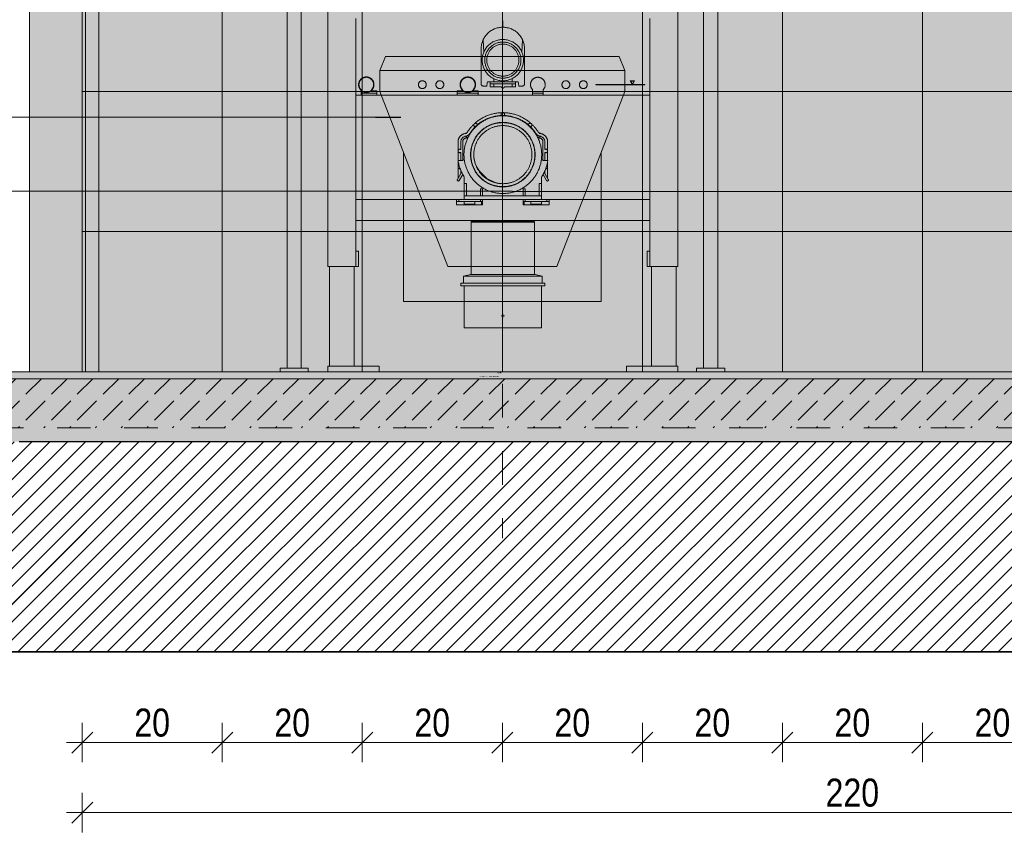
# Model space of a CAD drawing. Header units: millimetres. Extents: x -19885 to 4386, y -353 to 3827.
# Tile 51 of 59: x 1021 to 2427, y -258 to 903. Entities that reach past the tile are written whole.
import ezdxf

# ---------------------------------------------------------------- set-up
doc = ezdxf.new("R2010")
doc.units = ezdxf.units.MM
doc.header["$MEASUREMENT"] = 0
for name, pattern in [('Dashed_line', [750, 500, -250]), ('Przerywana', [96, 48, -48]), ('Wipeout_Contour', [1000, 0, -1000])]:
    doc.linetypes.add(name, pattern=pattern)
for name, color, linetype, lineweight in [('0_Nr_pióra__1', 7, 'Continuous', 13), ('0_Nr_pióra__122', 255, 'Continuous', 0), ('0_Nr_pióra__98', 154, 'Continuous', 13), ('KR_INW_Nr_pióra__101', 252, 'Continuous', 5), ('KR_INW_Nr_pióra__21', 7, 'Continuous', 25), ('NAPIS_SODON_Nr_pióra__101', 252, 'Continuous', 5), ('NAPIS_SODON_Nr_pióra__162', 7, 'Continuous', 5), ('NAPIS_SODON_Nr_pióra__164', 7, 'Continuous', 5), ('NAPIS_SODON_Nr_pióra__169', 7, 'Continuous', 5), ('NAPIS_SODON_Nr_pióra__180', 7, 'Continuous', 5), ('NAPIS_SODON_Nr_pióra__21', 7, 'Continuous', 25), ('NAPIS_SODON_Nr_pióra__41', 7, 'Continuous', 15), ('PRZEBUDOWA_W_KAN_Nr_pióra__101', 252, 'Continuous', 5)]:
    doc.layers.add(name, color=color, linetype=linetype, lineweight=lineweight)
for name, color, linetype, lineweight, true_color in [('0_Nr_pióra__102', 7, 'Continuous', 5, 0xcccccc), ('0_Nr_pióra__189', 7, 'Continuous', 0, 0xd4d4d4), ('0_Nr_pióra__20', 7, 'Continuous', 13, 0xb00000), ('0_Nr_pióra__4', 7, 'Continuous', 13, 0x029e21), ('0_Nr_pióra__61', 7, 'Continuous', 13, 0x6a6a6a), ('PRZBUDOWA_W_KAN_OPIS_Nr_pióra__20', 7, 'Continuous', 13, 0xb00000), ('ROZBUDOWA_NOWE_DZIAŁOWE_Nr_pióra__24', 7, 'Continuous', 15, 0x029e21), ('ROZBUDOWA_NOWE_DZIAŁOWE_Nr_pióra__4', 7, 'Continuous', 13, 0x029e21)]:
    doc.layers.add(name, color=color, linetype=linetype, lineweight=lineweight, true_color=true_color)
doc.layers.add('NAPIS_SODON', color=7, linetype='Continuous')
doc.layers.add('PRZBUDOWA_W_KAN_OPIS', color=7, linetype='Continuous')
doc.styles.add('GENERATED_STYLE_1', font='arial.ttf')
doc.styles.add('GENERATED_STYLE_2', font='txt')
doc.dimstyles.new('GENERATED_STYLE__1', dxfattribs={"dimtxt": 40, "dimasz": 28.5, "dimexe": 0.18, "dimexo": 0, "dimgap": 0.09, "dimtad": 1, "dimdec": 0, "dimlfac": 0.1, "dimzin": 0, "dimdsep": 46, "dimtxsty": 'GENERATED_STYLE_2', "dimblk": 'ARROWHEAD_6', "dimblk1": 'ARROWHEAD_6', "dimblk2": 'ARROWHEAD_6', "dimcen": 0.09, "dimclrd": 256, "dimclre": 256, "dimclrt": 256, "dimadec": 1, "dimazin": 0, "dimtfac": 1, "dimtdec": 4, "dimtmove": 0, "dimatfit": 3, "dimfxl": 0, "dimtolj": 1, "dimtzin": 0, "dimarcsym": 0})
doc.dimstyles.new('GENERATED_STYLE__2', dxfattribs={"dimtxt": 40, "dimasz": 28.5, "dimexe": 0.18, "dimexo": 0, "dimgap": 0.09, "dimtad": 1, "dimtih": 1, "dimtoh": 1, "dimdec": 0, "dimlfac": 0.1, "dimzin": 0, "dimdsep": 46, "dimtxsty": 'GENERATED_STYLE_2', "dimblk": 'ARROWHEAD_6', "dimblk1": 'ARROWHEAD_6', "dimblk2": 'ARROWHEAD_6', "dimcen": 0.09, "dimclrd": 256, "dimclre": 256, "dimclrt": 256, "dimadec": 1, "dimazin": 0, "dimtfac": 1, "dimtdec": 4, "dimtmove": 0, "dimatfit": 3, "dimfxl": 0, "dimtolj": 1, "dimtzin": 0, "dimarcsym": 0})
doc.dimstyles.new('GENERATED_STYLE__4', dxfattribs={"dimtxt": 0.18, "dimasz": 36.48, "dimexe": 0.18, "dimexo": 0.0625, "dimgap": 0.09, "dimtad": 0, "dimtih": 1, "dimtoh": 1, "dimdec": 4, "dimzin": 0, "dimdsep": 46, "dimcen": 0.09, "dimadec": 0, "dimazin": 0, "dimtfac": 1, "dimtdec": 4, "dimtmove": 0, "dimatfit": 3, "dimldrblk": 'ARROWHEAD_5', "dimfxl": 0, "dimtolj": 1, "dimtzin": 0, "dimarcsym": 0})
pattern_1 = [(45, (0, 0), (-12.72792, 12.72792), [])]

# ---------------------------------------------------------------- blocks, each defined once
blk = doc.blocks.new('*X4')
at = {"layer": 'NAPIS_SODON', "linetype": 'Continuous', "lineweight": 0, "true_color": 0x000000}
for points in [[(1016.9, 300), (1166.9, 300), (1166.9, 320), (1016.9, 320)], [(1316.9, 300), (1466.9, 300), (1466.9, 320), (1316.9, 320)], [(1616.9, 300), (1766.9, 300), (1766.9, 320), (1616.9, 320)], [(1916.9, 300), (2066.9, 300), (2066.9, 320), (1916.9, 320)], [(2216.9, 300), (2366.9, 300), (2366.9, 320), (2216.9, 320)]]:
    blk.add_hatch(color=18, dxfattribs=at).paths.add_polyline_path(points)
blk = doc.blocks.new('Wypełnienie_2', base_point=(0, 0))
at = {"layer": 'NAPIS_SODON_Nr_pióra__162', "linetype": 'Continuous'}
blk.add_blockref('*X4', (0, 0), dxfattribs=at)
blk = doc.blocks.new('*D52')
at = {"layer": 'PRZBUDOWA_W_KAN_OPIS_Nr_pióra__20', "linetype": 'Continuous'}
for p, q in [((4343.1, 2615), (4373.1, 2585)), ((4386.2, 2600), (4329.9, 2600)), ((4358.1, 400), (4358.1, 2600)), ((4343.1, 415), (4373.1, 385)), ((4386.2, 400), (4329.9, 400)), ((4358.1, 377.5), (4358.1, 400))]:
    blk.add_line(p, q, dxfattribs=at)
at = {"color": 254, "linetype": 'Wipeout_Contour', "lineweight": 0, "ltscale": 18330.671999}
blk.add_wipeout([(4350.1, 1461.6), (4350.1, 1538.4), (4310.1, 1538.4), (4310.1, 1461.6)], dxfattribs=at).dxf.layer = 'PRZBUDOWA_W_KAN_OPIS'
at = {"layer": 'PRZBUDOWA_W_KAN_OPIS_Nr_pióra__20', "insert": (4350.1, 1461.6), "char_height": 40, "attachment_point": 7, "rotation": 90, "style": 'GENERATED_STYLE_2'}
blk.add_mtext('\\A1;{\\fArial Narrow|b0|i0|c238|p34;220}', dxfattribs=at)
blk = doc.blocks.new('ARROWHEAD_6')
at = {"color": 0, "linetype": 'Continuous', "lineweight": 0}
for p, q in [((-0.5, -0.5), (0.5, 0.5)), ((0, 0), (-1, 0))]:
    blk.add_line(p, q, dxfattribs=at)
blk = doc.blocks.new('*D54')
at = {"layer": 'PRZBUDOWA_W_KAN_OPIS_Nr_pióra__20', "linetype": 'Continuous'}
for p, q in [((1110.1, -158), (1110.1, -101.7)), ((1310.1, -158), (1310.1, -101.7)), ((1125.1, -114.8), (1095.1, -144.8)), ((1325.1, -114.8), (1295.1, -144.8)), ((1087.6, -129.8), (1110.1, -129.8)), ((1110.1, -129.8), (1310.1, -129.8))]:
    blk.add_line(p, q, dxfattribs=at)
at = {"color": 254, "linetype": 'Wipeout_Contour', "lineweight": 0, "ltscale": 4858.188021}
blk.add_wipeout([(1184.5, -121.8), (1235.7, -121.8), (1235.7, -81.8), (1184.5, -81.8)], dxfattribs=at).dxf.layer = 'PRZBUDOWA_W_KAN_OPIS'
at = {"layer": 'PRZBUDOWA_W_KAN_OPIS_Nr_pióra__20', "insert": (1184.5, -121.8), "char_height": 40, "attachment_point": 7, "style": 'GENERATED_STYLE_2'}
blk.add_mtext('\\A1;{\\fArial Narrow|b0|i0|c238|p34;20}', dxfattribs=at)
blk = doc.blocks.new('*D55')
at = {"layer": 'PRZBUDOWA_W_KAN_OPIS_Nr_pióra__20', "linetype": 'Continuous'}
for p, q in [((1310.1, -158), (1310.1, -101.7)), ((1510.1, -158), (1510.1, -101.7)), ((1325.1, -114.8), (1295.1, -144.8)), ((1525.1, -114.8), (1495.1, -144.8)), ((1310.1, -129.8), (1510.1, -129.8))]:
    blk.add_line(p, q, dxfattribs=at)
at = {"color": 254, "linetype": 'Wipeout_Contour', "lineweight": 0, "ltscale": 5655.67248}
blk.add_wipeout([(1384.5, -121.8), (1435.7, -121.8), (1435.7, -81.8), (1384.5, -81.8)], dxfattribs=at).dxf.layer = 'PRZBUDOWA_W_KAN_OPIS'
at = {"layer": 'PRZBUDOWA_W_KAN_OPIS_Nr_pióra__20', "insert": (1384.5, -121.8), "char_height": 40, "attachment_point": 7, "style": 'GENERATED_STYLE_2'}
blk.add_mtext('\\A1;{\\fArial Narrow|b0|i0|c238|p34;20}', dxfattribs=at)
blk = doc.blocks.new('*D56')
at = {"layer": 'PRZBUDOWA_W_KAN_OPIS_Nr_pióra__20', "linetype": 'Continuous'}
for p, q in [((1510.1, -158), (1510.1, -101.7)), ((1710.1, -158), (1710.1, -101.7)), ((1525.1, -114.8), (1495.1, -144.8)), ((1725.1, -114.8), (1695.1, -144.8)), ((1510.1, -129.8), (1710.1, -129.8))]:
    blk.add_line(p, q, dxfattribs=at)
at = {"color": 254, "linetype": 'Wipeout_Contour', "lineweight": 0, "ltscale": 6453.780016}
blk.add_wipeout([(1584.5, -121.8), (1635.7, -121.8), (1635.7, -81.8), (1584.5, -81.8)], dxfattribs=at).dxf.layer = 'PRZBUDOWA_W_KAN_OPIS'
at = {"layer": 'PRZBUDOWA_W_KAN_OPIS_Nr_pióra__20', "insert": (1584.5, -121.8), "char_height": 40, "attachment_point": 7, "style": 'GENERATED_STYLE_2'}
blk.add_mtext('\\A1;{\\fArial Narrow|b0|i0|c238|p34;20}', dxfattribs=at)
blk = doc.blocks.new('*D57')
at = {"layer": 'PRZBUDOWA_W_KAN_OPIS_Nr_pióra__20', "linetype": 'Continuous'}
for p, q in [((1710.1, -158), (1710.1, -101.7)), ((1910.1, -158), (1910.1, -101.7)), ((1725.1, -114.8), (1695.1, -144.8)), ((1925.1, -114.8), (1895.1, -144.8)), ((1710.1, -129.8), (1910.1, -129.8))]:
    blk.add_line(p, q, dxfattribs=at)
at = {"color": 254, "linetype": 'Wipeout_Contour', "lineweight": 0, "ltscale": 7252.304797}
blk.add_wipeout([(1784.5, -121.8), (1835.7, -121.8), (1835.7, -81.8), (1784.5, -81.8)], dxfattribs=at).dxf.layer = 'PRZBUDOWA_W_KAN_OPIS'
at = {"layer": 'PRZBUDOWA_W_KAN_OPIS_Nr_pióra__20', "insert": (1784.5, -121.8), "char_height": 40, "attachment_point": 7, "style": 'GENERATED_STYLE_2'}
blk.add_mtext('\\A1;{\\fArial Narrow|b0|i0|c238|p34;20}', dxfattribs=at)
blk = doc.blocks.new('*D58')
at = {"layer": 'PRZBUDOWA_W_KAN_OPIS_Nr_pióra__20', "linetype": 'Continuous'}
for p, q in [((1910.1, -158), (1910.1, -101.7)), ((2110.1, -158), (2110.1, -101.7)), ((1925.1, -114.8), (1895.1, -144.8)), ((2125.1, -114.8), (2095.1, -144.8)), ((1910.1, -129.8), (2110.1, -129.8))]:
    blk.add_line(p, q, dxfattribs=at)
at = {"color": 254, "linetype": 'Wipeout_Contour', "lineweight": 0, "ltscale": 8051.122611}
blk.add_wipeout([(1984.5, -121.8), (2035.7, -121.8), (2035.7, -81.8), (1984.5, -81.8)], dxfattribs=at).dxf.layer = 'PRZBUDOWA_W_KAN_OPIS'
at = {"layer": 'PRZBUDOWA_W_KAN_OPIS_Nr_pióra__20', "insert": (1984.5, -121.8), "char_height": 40, "attachment_point": 7, "style": 'GENERATED_STYLE_2'}
blk.add_mtext('\\A1;{\\fArial Narrow|b0|i0|c238|p34;20}', dxfattribs=at)
blk = doc.blocks.new('*D59')
at = {"layer": 'PRZBUDOWA_W_KAN_OPIS_Nr_pióra__20', "linetype": 'Continuous'}
for p, q in [((2110.1, -158), (2110.1, -101.7)), ((2310.1, -158), (2310.1, -101.7)), ((2125.1, -114.8), (2095.1, -144.8)), ((2325.1, -114.8), (2295.1, -144.8)), ((2110.1, -129.8), (2310.1, -129.8))]:
    blk.add_line(p, q, dxfattribs=at)
at = {"color": 254, "linetype": 'Wipeout_Contour', "lineweight": 0, "ltscale": 8850.154074}
blk.add_wipeout([(2184.5, -121.8), (2235.7, -121.8), (2235.7, -81.8), (2184.5, -81.8)], dxfattribs=at).dxf.layer = 'PRZBUDOWA_W_KAN_OPIS'
at = {"layer": 'PRZBUDOWA_W_KAN_OPIS_Nr_pióra__20', "insert": (2184.5, -121.8), "char_height": 40, "attachment_point": 7, "style": 'GENERATED_STYLE_2'}
blk.add_mtext('\\A1;{\\fArial Narrow|b0|i0|c238|p34;20}', dxfattribs=at)
blk = doc.blocks.new('*D60')
at = {"layer": 'PRZBUDOWA_W_KAN_OPIS_Nr_pióra__20', "linetype": 'Continuous'}
for p, q in [((2310.1, -158), (2310.1, -101.7)), ((2510.1, -158), (2510.1, -101.7)), ((2325.1, -114.8), (2295.1, -144.8)), ((2525.1, -114.8), (2495.1, -144.8)), ((2310.1, -129.8), (2510.1, -129.8))]:
    blk.add_line(p, q, dxfattribs=at)
at = {"color": 254, "linetype": 'Wipeout_Contour', "lineweight": 0, "ltscale": 9649.346092}
blk.add_wipeout([(2384.5, -121.8), (2435.7, -121.8), (2435.7, -81.8), (2384.5, -81.8)], dxfattribs=at).dxf.layer = 'PRZBUDOWA_W_KAN_OPIS'
at = {"layer": 'PRZBUDOWA_W_KAN_OPIS_Nr_pióra__20', "insert": (2384.5, -121.8), "char_height": 40, "attachment_point": 7, "style": 'GENERATED_STYLE_2'}
blk.add_mtext('\\A1;{\\fArial Narrow|b0|i0|c238|p34;20}', dxfattribs=at)
blk = doc.blocks.new('*D65')
at = {"layer": 'PRZBUDOWA_W_KAN_OPIS_Nr_pióra__20', "linetype": 'Continuous'}
for p, q in [((1110.1, -258), (1110.1, -201.7)), ((3310.1, -258), (3310.1, -201.7)), ((1125.1, -214.8), (1095.1, -244.8)), ((3295.1, -244.8), (3325.1, -214.8)), ((1087.6, -229.8), (1110.1, -229.8)), ((1110.1, -229.8), (3310.1, -229.8)), ((3310.1, -229.8), (3332.6, -229.8))]:
    blk.add_line(p, q, dxfattribs=at)
at = {"color": 254, "linetype": 'Wipeout_Contour', "lineweight": 0, "ltscale": 8877.571601}
blk.add_wipeout([(2171.7, -221.8), (2248.5, -221.8), (2248.5, -181.8), (2171.7, -181.8)], dxfattribs=at).dxf.layer = 'PRZBUDOWA_W_KAN_OPIS'
at = {"layer": 'PRZBUDOWA_W_KAN_OPIS_Nr_pióra__20', "insert": (2171.7, -221.8), "char_height": 40, "attachment_point": 7, "style": 'GENERATED_STYLE_2'}
blk.add_mtext('\\A1;{\\fArial Narrow|b0|i0|c238|p34;220}', dxfattribs=at)
blk = doc.blocks.new('ARROWHEAD_5')
at = {"color": 0, "linetype": 'Continuous', "lineweight": 0}
blk.add_line((0, 0), (-1, 0), dxfattribs=at)
blk.add_solid([(-1, 0.2679), (0, 0), (-1, -0.2679), (-1, 0.2679)], dxfattribs=at)

msp = doc.modelspace()

# ---------------------------------------------------------------- hatches: boundary and pattern name
at = {"layer": '0_Nr_pióra__102', "linetype": 'Continuous', "lineweight": 0, "true_color": 0x333333}
for points in [[(1110.1, 1000), (1310.1, 1000), (1310.1, 800), (1110.1, 800)], [(1310.1, 1000), (1510.1, 1000), (1510.1, 800), (1310.1, 800)], [(1510.1, 1000), (1710.1, 1000), (1710.1, 800), (1510.1, 800)], [(1710.1, 1000), (1910.1, 1000), (1910.1, 800), (1710.1, 800)], [(1910.1, 1000), (2110.1, 1000), (2110.1, 800), (1910.1, 800)], [(2110.1, 1000), (2310.1, 1000), (2310.1, 800), (2110.1, 800)], [(2310.1, 1000), (2510.1, 1000), (2510.1, 800), (2310.1, 800)], [(1110.1, 800), (1310.1, 800), (1310.1, 600), (1110.1, 600)], [(1310.1, 800), (1510.1, 800), (1510.1, 600), (1310.1, 600)], [(1510.1, 800), (1710.1, 800), (1710.1, 600), (1510.1, 600)], [(1710.1, 800), (1910.1, 800), (1910.1, 600), (1710.1, 600)], [(1910.1, 800), (2110.1, 800), (2110.1, 600), (1910.1, 600)], [(2110.1, 800), (2310.1, 800), (2310.1, 600), (2110.1, 600)], [(2310.1, 800), (2510.1, 800), (2510.1, 600), (2310.1, 600)], [(1110.1, 600), (1310.1, 600), (1310.1, 400), (1110.1, 400)], [(1310.1, 600), (1510.1, 600), (1510.1, 400), (1310.1, 400)], [(1510.1, 600), (1710.1, 600), (1710.1, 400), (1510.1, 400)], [(1710.1, 600), (1910.1, 600), (1910.1, 400), (1710.1, 400)], [(1910.1, 600), (2110.1, 600), (2110.1, 400), (1910.1, 400)], [(2110.1, 600), (2310.1, 600), (2310.1, 400), (2110.1, 400)], [(2310.1, 600), (2510.1, 600), (2510.1, 400), (2310.1, 400)]]:
    msp.add_hatch(color=250, dxfattribs=at).paths.add_polyline_path(points)
at = {"layer": '0_Nr_pióra__122', "linetype": 'Continuous', "lineweight": 0, "true_color": 0xffffff}
for points in [[(1115, 2462), (1134, 2462), (1134, 400), (1115, 400)], [(1035, 2450), (1115, 2450), (1115, 400), (1035, 400)], [(1535.3, 800), (1569.1, 712.9), (1569.1, 500), (1851.1, 500), (1851.1, 712.9), (1884.9, 800), (1884.9, 830), (1877.1, 850), (1872.9, 850), (1863.1, 850), (1847.9, 850), (1823.9, 850), (1791.2, 850), (1752.3, 850), (1710.1, 850), (1668, 850), (1629, 850), (1596.3, 850), (1572.3, 850), (1557.1, 850), (1547.3, 850), (1543.1, 850), (1535.3, 830)]]:
    msp.add_hatch(color=7, dxfattribs=at).paths.add_polyline_path(points)
at = {"layer": 'KR_INW_Nr_pióra__101', "linetype": 'Continuous'}
h = msp.add_hatch(dxfattribs=at)
h.set_pattern_fill('Cegła_licówka', color=256, style=0, pattern_type=2)
h.set_pattern_definition(pattern_1)
h.paths.add_polyline_path([(538.8, 0), (3677.1, 0), (3906.4, 0), (3906.4, 300), (3750.1, 300), (3750.1, 3100), (3906.4, 3100), (3906.4, 3400), (538.8, 3400), (538.8, 3100), (995, 3100), (1007.5, 3100), (1020, 3100), (1090, 3100), (1102.5, 3100), (1115, 3100), (3330.1, 3100), (3330.1, 300), (1115, 300), (1102.5, 300), (1090, 300), (1020, 300), (1007.5, 300), (995, 300), (538.8, 300)])
at = {"layer": 'NAPIS_SODON_Nr_pióra__101', "linetype": 'Continuous'}
h = msp.add_hatch(dxfattribs=at)
h.set_pattern_fill('Cegła_licówka', color=256, style=0, pattern_type=2)
h.set_pattern_definition(pattern_1)
h.paths.add_polyline_path([(3330.1, 300), (538.8, 300), (538.8, 0), (3906.4, 0), (3906.4, 300), (3750.1, 300)])
at = {"layer": 'NAPIS_SODON_Nr_pióra__164', "linetype": 'Continuous', "lineweight": 0, "true_color": 0xbb9a81}
msp.add_hatch(color=33, dxfattribs=at).paths.add_polyline_path([(538.8, 390), (3330.1, 390), (3330.1, 400), (538.8, 400)])
at = {"layer": 'NAPIS_SODON_Nr_pióra__169', "linetype": 'Continuous'}
h = msp.add_hatch(dxfattribs=at)
h.set_pattern_fill('Beton', color=256, style=0, pattern_type=2)
h.set_pattern_definition([(45, (0, 0), (-36.76955, 36.76955), [39, -13]), (45, (4e-15, 36.77), (-36.76955, 36.76955), [39, -13])])
h.paths.add_polyline_path([(3330.1, 390), (538.8, 390), (538.8, 320), (3330.1, 320)])
at = {"layer": 'NAPIS_SODON_Nr_pióra__180', "linetype": 'Continuous', "lineweight": 0, "true_color": 0xaeaeae}
msp.add_hatch(color=253, dxfattribs=at).paths.add_polyline_path([(3330.1, 400), (538.8, 400), (538.8, 300), (3330.1, 300)])

# ---------------------------------------------------------------- linework, layer by layer
at = {"layer": '0_Nr_pióra__1', "linetype": 'Continuous', "flags": 128}
for points in [[(1110.1, 1000), (1310.1, 1000), (1310.1, 800), (1110.1, 800)], [(1310.1, 1000), (1510.1, 1000), (1510.1, 800), (1310.1, 800)], [(1510.1, 1000), (1710.1, 1000), (1710.1, 800), (1510.1, 800)], [(1710.1, 1000), (1910.1, 1000), (1910.1, 800), (1710.1, 800)], [(1910.1, 1000), (2110.1, 1000), (2110.1, 800), (1910.1, 800)], [(2110.1, 1000), (2310.1, 1000), (2310.1, 800), (2110.1, 800)], [(2310.1, 1000), (2510.1, 1000), (2510.1, 800), (2310.1, 800)], [(1110.1, 800), (1310.1, 800), (1310.1, 600), (1110.1, 600)], [(1310.1, 800), (1510.1, 800), (1510.1, 600), (1310.1, 600)], [(1510.1, 800), (1710.1, 800), (1710.1, 600), (1510.1, 600)], [(1710.1, 800), (1910.1, 800), (1910.1, 600), (1710.1, 600)], [(1910.1, 800), (2110.1, 800), (2110.1, 600), (1910.1, 600)], [(2110.1, 800), (2310.1, 800), (2310.1, 600), (2110.1, 600)], [(2310.1, 800), (2510.1, 800), (2510.1, 600), (2310.1, 600)], [(1110.1, 600), (1310.1, 600), (1310.1, 400), (1110.1, 400)], [(1310.1, 600), (1510.1, 600), (1510.1, 400), (1310.1, 400)], [(1510.1, 600), (1710.1, 600), (1710.1, 400), (1510.1, 400)], [(1710.1, 600), (1910.1, 600), (1910.1, 400), (1710.1, 400)], [(1910.1, 600), (2110.1, 600), (2110.1, 400), (1910.1, 400)], [(2110.1, 600), (2310.1, 600), (2310.1, 400), (2110.1, 400)], [(2310.1, 600), (2510.1, 600), (2510.1, 400), (2310.1, 400)]]:
    msp.add_lwpolyline(points, close=True, dxfattribs=at)
at = {"layer": '0_Nr_pióra__4', "linetype": 'Continuous', "flags": 128}
for points in [[(1115, 2462), (1134, 2462), (1134, 400), (1115, 400)], [(1035, 2450), (1115, 2450), (1115, 400), (1035, 400)]]:
    msp.add_lwpolyline(points, close=True, dxfattribs=at)
at = {"layer": '0_Nr_pióra__61', "linetype": 'Dashed_line'}
for p, q in [((1460.8, 550), (1460.8, 1458)), ((1960.8, 550), (1960.8, 1458)), ((1500.8, 904.7), (1500.8, 899)), ((1710.7, 900.9), (1710.7, 899)), ((1710.7, 900.9), (1711, 900.9)), ((1711, 899), (1711, 900.9)), ((1920.8, 904.7), (1920.8, 899)), ((1500.8, 801), (1500.8, 899)), ((1710.7, 892), (1710.7, 899)), ((1711, 899), (1711, 892)), ((1920.8, 899), (1920.8, 801)), ((1679.8, 811), (1679.8, 861)), ((1741.8, 861), (1741.8, 811)), ((1697.7, 818.6), (1697.7, 814)), ((1723.9, 814), (1723.9, 818.6)), ((1508.3, 801), (1508.3, 802.7)), ((1523.3, 802.7), (1523.3, 801)), ((1653.3, 801), (1653.3, 802.7)), ((1668.3, 802.7), (1668.3, 801)), ((1687.8, 808), (1682.8, 808)), ((1688.8, 814), (1692.8, 814)), ((1692.8, 814), (1692.8, 808)), ((1692.8, 814), (1728.8, 814)), ((1728.8, 811), (1692.8, 811)), ((1692.8, 807), (1692.8, 808)), ((1708.8, 807), (1692.8, 807)), ((1697.7, 811), (1697.7, 807)), ((1728.8, 807), (1712.8, 807)), ((1723.9, 807), (1723.9, 811)), ((1728.8, 808), (1728.8, 814)), ((1728.8, 814), (1732.8, 814)), ((1728.8, 808), (1728.8, 807)), ((1738.8, 808), (1733.8, 808)), ((1753.3, 801), (1753.3, 802.7)), ((1768.3, 802.7), (1768.3, 801)), ((1843.8, 810.2), (1895.7, 810.2)), ((1843.8, 809.9), (1843.8, 810.2)), ((1913.8, 809.9), (1843.8, 809.9)), ((1892.8, 815.2), (1898.8, 815.2)), ((1895.7, 810.2), (1892.8, 815.2)), ((1893.3, 814.9), (1895.8, 810.6)), ((1898.3, 814.9), (1893.3, 814.9)), ((1895.8, 810.6), (1898.3, 814.9)), ((1898.8, 815.2), (1895.9, 810.2)), ((1895.9, 810.2), (1913.8, 810.2)), ((1913.8, 810.2), (1913.8, 809.9)), ((1500.8, 795.3), (1500.8, 801)), ((1500.8, 795.3), (1500.8, 645.7)), ((1508.3, 795), (1500.8, 795)), ((1508.3, 801), (1508.3, 795)), ((1508.3, 798), (1530.8, 798)), ((1530.8, 795), (1508.3, 795)), ((1515.8, 799), (1516, 799)), ((1523.3, 801), (1530.8, 801)), ((1530.8, 795), (1530.8, 801)), ((1645.8, 795), (1530.8, 795)), ((1645.8, 801), (1653.3, 801)), ((1645.8, 801), (1645.8, 795)), ((1645.8, 798), (1675.8, 798)), ((1675.8, 795), (1645.8, 795)), ((1668.3, 801), (1675.8, 801)), ((1675.8, 795), (1675.8, 801)), ((1753.3, 795), (1675.8, 795)), ((1753.3, 801), (1753.3, 795)), ((1753.3, 798), (1768.3, 798)), ((1768.3, 795), (1753.3, 795)), ((1768.3, 795), (1768.3, 801)), ((1920.8, 795), (1768.3, 795)), ((1920.8, 795.3), (1920.8, 801)), ((1920.8, 795.3), (1920.8, 645.7)), ((1658.8, 740.3), (1656.3, 740.3)), ((1658.8, 736.3), (1656.3, 736.3)), ((1656.3, 733.7), (1658.8, 733.7)), ((1658.8, 736.7), (1658.8, 736.3)), ((1658.8, 736.3), (1658.8, 734)), ((1666.3, 744), (1666.3, 743.2)), ((1755.3, 743.2), (1755.3, 744)), ((1765.4, 740.3), (1762.8, 740.3)), ((1762.8, 736.7), (1762.8, 736.3)), ((1765.4, 736.3), (1762.8, 736.3)), ((1762.8, 736.3), (1762.8, 734)), ((1762.8, 733.7), (1765.4, 733.7)), ((1646.8, 715.3), (1646.8, 728.3)), ((1650.8, 717.3), (1650.8, 728.3)), ((1653.8, 730.3), (1653.8, 702.5)), ((1767.8, 702.5), (1767.8, 730.3)), ((1770.8, 728.3), (1770.8, 717.3)), ((1774.8, 728.3), (1774.8, 715.3)), ((1646.8, 692.3), (1646.8, 715.3)), ((1650.8, 701.5), (1650.8, 713.3)), ((1770.8, 713.3), (1770.8, 701.5)), ((1774.8, 715.3), (1774.8, 701.5)), ((1646.8, 701.5), (1653.8, 701.5)), ((1646.8, 676.2), (1646.8, 692.3)), ((1655.8, 702.5), (1653.8, 702.5)), ((1653.8, 702.5), (1653.8, 701.5)), ((1655.8, 702.6), (1655.8, 702.5)), ((1765.8, 702.5), (1765.8, 702.6)), ((1767.8, 702.5), (1765.8, 702.5)), ((1767.8, 701.5), (1767.8, 702.5)), ((1767.8, 701.5), (1775, 701.5)), ((1774.8, 700.2), (1774.8, 692.3)), ((1774.8, 692.3), (1774.8, 676.2)), ((1645.9, 674.6), (1650.8, 683.1)), ((1653.5, 681.8), (1648.5, 673.1)), ((1650.8, 683.1), (1650.8, 687.5)), ((1655.8, 677.7), (1655.8, 669)), ((1765.8, 669), (1765.8, 677.4)), ((1773.2, 673.1), (1768.3, 681.6)), ((1770.8, 686.9), (1770.8, 683.1)), ((1770.8, 683.1), (1775.7, 674.6)), ((1655.8, 669), (1658.8, 669)), ((1655.8, 651), (1655.8, 669)), ((1658.8, 651), (1658.8, 669)), ((1678.8, 661), (1681.8, 661)), ((1678.8, 661), (1678.8, 651)), ((1681.8, 651), (1681.8, 661)), ((1739.8, 651), (1739.8, 661)), ((1739.8, 661), (1742.8, 661)), ((1742.8, 661), (1742.8, 651)), ((1762.8, 651), (1762.8, 669)), ((1762.8, 669), (1765.8, 669)), ((1765.8, 651), (1765.8, 669)), ((1655.8, 651), (1765.8, 651)), ((1655.8, 646), (1655.8, 651)), ((1765.8, 646), (1765.8, 651)), ((1500.8, 646), (1644.8, 646)), ((1500.8, 645.7), (1500.8, 640)), ((1500.8, 622), (1500.8, 640)), ((1644.8, 646), (1647.8, 646)), ((1644.8, 646), (1644.8, 640)), ((1647.8, 643), (1644.8, 643)), ((1644.8, 638.5), (1644.8, 640)), ((1681.8, 638.5), (1644.8, 638.5)), ((1647.8, 646), (1651.3, 646)), ((1647.8, 646), (1647.8, 643)), ((1651.3, 643), (1647.8, 643)), ((1651.3, 646), (1675.3, 646)), ((1655.8, 643), (1651.3, 643)), ((1655.8, 643), (1670.8, 643)), ((1655.8, 639.5), (1655.8, 643)), ((1655.8, 639.5), (1670.8, 639.5)), ((1665.6, 638.5), (1665.6, 639.5)), ((1675.3, 643), (1670.8, 643)), ((1670.8, 639.5), (1670.8, 643)), ((1675.3, 646), (1678.8, 646)), ((1678.8, 643), (1675.3, 643)), ((1678.8, 643), (1678.8, 646)), ((1742.8, 646), (1678.8, 646)), ((1681.8, 643), (1678.8, 643)), ((1680.3, 642.5), (1680.3, 643)), ((1680.3, 642.5), (1681.8, 642.5)), ((1680.3, 638.5), (1680.3, 642.5)), ((1681.8, 640), (1681.8, 646)), ((1681.8, 640), (1681.8, 638.5)), ((1739.8, 646), (1739.8, 640)), ((1742.8, 643), (1739.8, 643)), ((1741.3, 642.5), (1739.8, 642.5)), ((1739.8, 638.5), (1739.8, 640)), ((1776.8, 638.5), (1739.8, 638.5)), ((1741.3, 642.5), (1741.3, 643)), ((1741.3, 638.5), (1741.3, 642.5)), ((1746.3, 646), (1742.8, 646)), ((1742.8, 643), (1742.8, 646)), ((1742.8, 643), (1746.3, 643)), ((1770.3, 646), (1746.3, 646)), ((1746.3, 643), (1750.8, 643)), ((1750.8, 639.5), (1750.8, 643)), ((1765.8, 643), (1750.8, 643)), ((1765.8, 639.5), (1750.8, 639.5)), ((1756, 638.5), (1756, 639.5)), ((1765.8, 643), (1770.3, 643)), ((1765.8, 639.5), (1765.8, 643)), ((1773.8, 646), (1770.3, 646)), ((1770.3, 643), (1773.8, 643)), ((1773.8, 646), (1773.8, 643)), ((1773.8, 646), (1776.8, 646)), ((1776.8, 643), (1773.8, 643)), ((1776.8, 640), (1776.8, 646)), ((1776.8, 646), (1920.8, 646)), ((1776.8, 640), (1776.8, 638.5)), ((1920.8, 640), (1920.8, 645.7)), ((1920.8, 640), (1920.8, 622)), ((1500.8, 622), (1500.8, 616.3)), ((1920.8, 616.3), (1920.8, 622)), ((1500.8, 616.3), (1500.8, 550)), ((1920.8, 616), (1500.8, 616)), ((1665.6, 614.5), (1665.6, 616)), ((1756, 614.5), (1665.6, 614.5)), ((1666.5, 614), (1665.6, 614.5)), ((1666.5, 614), (1665.6, 613.5)), ((1665.6, 613.5), (1756, 613.5)), ((1665.6, 538.8), (1665.6, 613.5)), ((1666.5, 614), (1755.1, 614)), ((1755.1, 614), (1756, 614.5)), ((1755.1, 614), (1756, 613.5)), ((1756, 614.5), (1756, 616)), ((1756, 538.8), (1756, 613.5)), ((1920.8, 616.3), (1920.8, 550)), ((1500.8, 572), (1504.8, 572)), ((1504.8, 572), (1504.8, 550)), ((1920.8, 572), (1916.8, 572)), ((1916.8, 572), (1916.8, 550)), ((1460.8, 550), (1464.8, 550)), ((1463.3, 408), (1463.3, 550)), ((1464.8, 550), (1496.8, 550)), ((1496.8, 550), (1500.8, 550)), ((1498.3, 550), (1498.3, 408)), ((1500.8, 550), (1504.8, 550)), ((1920.8, 550), (1916.8, 550)), ((1924.8, 550), (1920.8, 550)), ((1923.3, 408), (1923.3, 550)), ((1956.8, 550), (1924.8, 550)), ((1960.8, 550), (1956.8, 550)), ((1958.3, 550), (1958.3, 408)), ((1664.7, 538.8), (1654.7, 536.4)), ((1654.7, 536.4), (1766.9, 536.4)), ((1654.7, 536.4), (1654.7, 526.3)), ((1664.7, 538.8), (1756.9, 538.8)), ((1756.9, 538.8), (1766.9, 536.4)), ((1766.9, 536.4), (1766.9, 526.3)), ((1650.8, 526.3), (1770.8, 526.3)), ((1650.8, 526.3), (1650.8, 522.7)), ((1650.8, 522.7), (1770.8, 522.7)), ((1655.8, 522.7), (1655.8, 462.7)), ((1765.8, 522.7), (1765.8, 462.7)), ((1770.8, 526.3), (1770.8, 522.7)), ((1710.8, 480), (1708.3, 480)), ((1710.1, 479.3), (1711.5, 480.7)), ((1710.1, 480.7), (1711.5, 479.3)), ((1710.8, 480), (1710.8, 482.5)), ((1710.8, 480), (1713.3, 480)), ((1710.8, 480), (1710.8, 477.5)), ((1655.8, 462.7), (1765.8, 462.7)), ((1461.1, 408), (1461.1, 400)), ((1461.1, 408), (1463.6, 408)), ((1463.6, 408), (1531.6, 408)), ((1531.6, 408), (1534.1, 408)), ((1534.1, 400), (1534.1, 408)), ((1887.6, 400), (1887.6, 408)), ((1890.1, 408), (1887.6, 408)), ((1958.1, 408), (1890.1, 408)), ((1960.6, 408), (1958.1, 408)), ((1960.6, 408), (1960.6, 400)), ((1463.6, 400), (1461.1, 400)), ((1531.6, 400), (1463.6, 400)), ((1534.1, 400), (1531.6, 400)), ((1887.6, 400), (1890.1, 400)), ((1890.1, 400), (1958.1, 400)), ((1958.1, 400), (1960.6, 400))]:
    msp.add_line(p, q, dxfattribs=at)
at = {"layer": '0_Nr_pióra__61', "linetype": 'Dashed_line', "flags": 128}
for points in [[(1683.6, 856.4), (1683.6, 857), (1683.2, 864.5), (1682.9, 874.6)], [(1738.7, 874.6), (1738.4, 864.3), (1738, 856.4)], [(1523.3, 801.8), (1520.8, 800.1), (1517.5, 799.1), (1516, 799)], [(1687.8, 808), (1688.4, 812.7), (1688.8, 814)], [(1732.8, 814), (1733.4, 811.8), (1733.8, 808)], [(1669.3, 710), (1669.3, 710), (1669.3, 709.9), (1669.3, 709.8), (1669.3, 709.6), (1669.3, 708.9), (1669.4, 707.5), (1669.6, 705.3), (1670.1, 702), (1671.3, 697.5), (1673.6, 692.2), (1677.3, 686.3), (1688.1, 676), (1699.8, 670.3), (1706.1, 668.9), (1708.4, 668.6), (1709.6, 668.5), (1709.8, 668.5), (1709.9, 668.5), (1709.9, 668.5)]]:
    msp.add_lwpolyline(points, dxfattribs=at)
at = {"layer": '0_Nr_pióra__61', "linetype": 'Dashed_line'}
for centre, radius in [((1710.8, 845), 29.5), ((1710.8, 845), 25.8), ((1710.8, 845), 22.9), ((1515.8, 810), 11), ((1595.8, 810), 5.62), ((1620.8, 810), 5.62), ((1660.8, 810), 11), ((1800.8, 810), 5.62), ((1825.8, 810), 5.62), ((1710.8, 710), 55.5), ((1710.8, 710), 46.1), ((1710.8, 710), 45.7), ((1710.8, 710), 41.5)]:
    msp.add_circle(centre, radius, dxfattribs=at)
for centre, radius, start, end in [((1710.8, 861), 31, 90.2772, 180), ((1710.8, 861), 31, 89.7228, 90.2772), ((1710.8, 861), 31, 0, 89.7228), ((1515.8, 810), 10.5, 315.5847, 224.4153), ((1660.8, 810), 10.5, 315.5847, 224.4153), ((1760.8, 810), 10.5, 315.5847, 224.4153), ((1682.8, 811), 3, 180, 270), ((1710.8, 807), 2, 180, 0), ((1738.8, 811), 3, 270, 0), ((1710.8, 710), 56, 37.3785, 142.6215), ((1710.8, 710), 60, 90, 132.7079), ((1710.8, 767.5), 2.5, 322.127, 217.873), ((1710.8, 710), 60, 47.2921, 90), ((1710.8, 710), 60, 132.7079, 147.0641), ((1671.8, 752.3), 2.5, 4.8349, 260.5809), ((1749.8, 752.3), 2.5, 279.4191, 175.1651), ((1710.8, 710), 60, 32.9359, 47.2921), ((1658.8, 728.3), 12, 90, 180), ((1658.8, 728.3), 8, 90, 180), ((1658.8, 728.3), 5.35, 90, 159.09), ((1656.3, 745.3), 5, 270, 327.0641), ((1656.3, 745.3), 9, 270, 286.4801), ((1656.3, 745.3), 11.6, 270, 282.6621), ((1656.3, 745.3), 9, 286.4801, 327.0641), ((1656.3, 745.3), 11.6, 282.6621, 294.8023), ((1710.8, 710), 56, 142.6215, 147.0641), ((1710.8, 710), 56, 32.9359, 37.3785), ((1765.4, 745.3), 9, 212.9359, 253.5199), ((1765.4, 745.3), 11.6, 245.1977, 257.3379), ((1765.4, 745.3), 5, 212.9359, 270), ((1762.8, 728.3), 12, 0, 90), ((1765.4, 745.3), 9, 253.5199, 270), ((1762.8, 728.3), 8, 0, 90), ((1765.4, 745.3), 11.6, 257.3379, 270), ((1762.8, 728.3), 5.35, 20.91, 90), ((1649.3, 715.3), 2.5, 53.1301, 306.8699), ((1772.3, 715.3), 2.5, 233.1301, 126.8699), ((1710.9, 712.2), 65, 189.4791, 212.0177), ((1649.3, 692.3), 2.5, 112.8444, 282.8947), ((1710.9, 712.2), 65, 327.6102, 350.5209), ((1772.3, 692.3), 2.5, 262.0181, 62.1202), ((1647.2, 673.8), 1.5, 149.1638, 330), ((1774.4, 673.8), 1.5, 210, 30.8362)]:
    msp.add_arc(centre, radius, start, end, dxfattribs=at)
at = {"layer": '0_Nr_pióra__98', "linetype": 'Przerywana'}
msp.add_line((1710.1, 1726.6), (1710.1, 162), dxfattribs=at)
at = {"layer": 'KR_INW_Nr_pióra__21', "linetype": 'Continuous', "flags": 128}
for points in [[(538.8, 0), (3677.1, 0), (3906.4, 0), (3906.4, 300), (3750.1, 300), (3750.1, 3100), (3906.4, 3100), (3906.4, 3400), (538.8, 3400)], [(1020, 3100), (1090, 3100), (1102.5, 3100), (1115, 3100), (3330.1, 3100), (3330.1, 300), (1115, 300), (1102.5, 300), (1090, 300), (1020, 300)]]:
    msp.add_lwpolyline(points, dxfattribs=at)
at = {"layer": 'NAPIS_SODON_Nr_pióra__21', "linetype": 'Continuous'}
msp.add_line((3398.3, 0), (538.8, 0), dxfattribs=at)
at = {"layer": 'NAPIS_SODON_Nr_pióra__41', "linetype": 'Continuous'}
msp.add_line((3330.1, 390), (538.8, 390), dxfattribs=at)
at = {"layer": 'NAPIS_SODON_Nr_pióra__41', "linetype": 'Przerywana'}
msp.add_line((3330.1, 320), (538.8, 320), dxfattribs=at)
at = {"layer": 'NAPIS_SODON_Nr_pióra__41', "linetype": 'Continuous', "flags": 128}
msp.add_lwpolyline([(3330.1, 400), (1115, 400), (1102.5, 400), (1090, 400), (1035, 400), (1020, 400), (1007.5, 400), (995, 400), (538.8, 400)], dxfattribs=at)
at = {"layer": 'PRZEBUDOWA_W_KAN_Nr_pióra__101', "linetype": 'Continuous'}
for p, q in [((1402.6, 1189), (1402.6, 405)), ((1422.6, 1189), (1422.6, 405)), ((1997.6, 1028.5), (1997.6, 405)), ((2017.6, 1028.5), (2017.6, 405)), ((1543.1, 850), (1535.3, 830)), ((1543.1, 850), (1547.3, 850)), ((1547.3, 850), (1557.1, 850)), ((1557.1, 850), (1572.3, 850)), ((1572.3, 850), (1596.3, 850)), ((1596.3, 850), (1629, 850)), ((1629, 850), (1668, 850)), ((1668, 850), (1710.1, 850)), ((1710.1, 850), (1752.3, 850)), ((1752.3, 850), (1791.2, 850)), ((1791.2, 850), (1823.9, 850)), ((1823.9, 850), (1847.9, 850)), ((1847.9, 850), (1863.1, 850)), ((1863.1, 850), (1872.9, 850)), ((1872.9, 850), (1877.1, 850)), ((1877.1, 850), (1884.9, 830)), ((1535.3, 800), (1535.3, 830)), ((1535.3, 830), (1539.6, 830)), ((1539.6, 830), (1549.7, 830)), ((1549.7, 830), (1565.3, 830)), ((1565.3, 830), (1590.5, 830)), ((1590.5, 830), (1624.9, 830)), ((1624.9, 830), (1665.8, 830)), ((1665.8, 830), (1710.1, 830)), ((1710.1, 830), (1754.4, 830)), ((1754.4, 830), (1795.3, 830)), ((1795.3, 830), (1829.7, 830)), ((1829.7, 830), (1854.9, 830)), ((1854.9, 830), (1870.5, 830)), ((1870.5, 830), (1880.6, 830)), ((1880.6, 830), (1884.9, 830)), ((1884.9, 800), (1884.9, 830)), ((1539.6, 800), (1535.3, 800)), ((1632.3, 550), (1535.3, 800)), ((1549.7, 800), (1539.6, 800)), ((1565.3, 800), (1549.7, 800)), ((1590.5, 800), (1565.3, 800)), ((1624.9, 800), (1590.5, 800)), ((1665.8, 800), (1624.9, 800)), ((1710.1, 800), (1665.8, 800)), ((1754.4, 800), (1710.1, 800)), ((1795.3, 800), (1754.4, 800)), ((1787.9, 550), (1884.9, 800)), ((1829.7, 800), (1795.3, 800)), ((1854.9, 800), (1829.7, 800)), ((1870.5, 800), (1854.9, 800)), ((1880.6, 800), (1870.5, 800)), ((1884.9, 800), (1880.6, 800)), ((1569.1, 500), (1569.1, 712.9)), ((1851.1, 500), (1851.1, 712.9)), ((1635.2, 550), (1632.3, 550)), ((1641.9, 550), (1635.2, 550)), ((1652.3, 550), (1641.9, 550)), ((1662.3, 550), (1652.3, 550)), ((1676.1, 550), (1662.3, 550)), ((1692.4, 550), (1676.1, 550)), ((1710.1, 550), (1692.4, 550)), ((1727.8, 550), (1710.1, 550)), ((1744.1, 550), (1727.8, 550)), ((1757.9, 550), (1744.1, 550)), ((1767.9, 550), (1757.9, 550)), ((1778.3, 550), (1767.9, 550)), ((1785, 550), (1778.3, 550)), ((1787.9, 550), (1785, 550)), ((1851.1, 500), (1569.1, 500)), ((1394.1, 405), (1392.6, 405)), ((1392.6, 400), (1392.6, 405)), ((1398.5, 405), (1394.1, 405)), ((1404.9, 405), (1398.5, 405)), ((1412.6, 405), (1404.9, 405)), ((1420.3, 405), (1412.6, 405)), ((1426.7, 405), (1420.3, 405)), ((1431.1, 405), (1426.7, 405)), ((1432.6, 405), (1431.1, 405)), ((1432.6, 400), (1432.6, 405)), ((1989.1, 405), (1987.6, 405)), ((1987.6, 400), (1987.6, 405)), ((1993.5, 405), (1989.1, 405)), ((1999.9, 405), (1993.5, 405)), ((2007.6, 405), (1999.9, 405)), ((2015.3, 405), (2007.6, 405)), ((2021.7, 405), (2015.3, 405)), ((2026.1, 405), (2021.7, 405)), ((2027.6, 405), (2026.1, 405)), ((2027.6, 400), (2027.6, 405))]:
    msp.add_line(p, q, dxfattribs=at)
at = {"layer": 'ROZBUDOWA_NOWE_DZIAŁOWE_Nr_pióra__24', "linetype": 'Continuous'}
msp.add_line((1035, 2450), (1035, 400), dxfattribs=at)
at = {"layer": 'ROZBUDOWA_NOWE_DZIAŁOWE_Nr_pióra__4', "linetype": 'Continuous'}
for p, q in [((1134, 400), (1134, 2462)), ((1115, 2450), (1115, 400))]:
    msp.add_line(p, q, dxfattribs=at)

# ---------------------------------------------------------------- block references
at = {"layer": 'NAPIS_SODON_Nr_pióra__162', "linetype": 'Continuous'}
msp.add_blockref('Wypełnienie_2', (0, 0), dxfattribs=at)

# ---------------------------------------------------------------- texts
at = {"layer": '0_Nr_pióra__189', "linetype": 'Continuous', "char_height": 1.4, "attachment_point": 7, "style": 'GENERATED_STYLE_1'}
for s, insert in [('\\A1;{\\fArial|b0|i0|c238|p38;DF WC Ome12 H98 90/110 DE}', (1677.5, 392.3)), ('\\A1;{\\fArial|b0|i0|c238|p38;Geberit}', (1703, 397.8))]:
    msp.add_mtext(s, dxfattribs=dict(at, insert=insert))

# ---------------------------------------------------------------- next in the draw order: dimensions: what is measured, and where the dimension line sits
at = {"layer": 'PRZBUDOWA_W_KAN_OPIS', "color": 14, "linetype": 'Continuous', "lineweight": 13, "true_color": 0xb00000}
dim = msp.add_linear_dim(base=(4358.1, 2600), p1=(1310.1, 400), p2=(1310.1, 2600), angle=90, dimstyle='GENERATED_STYLE__1', dxfattribs=at)
dim.commit()
dim.dimension.update_dxf_attribs({"geometry": '*D52', "text_midpoint": (4330.1, 1507.1), "dimtype": 160, "text_rotation": 90})

# ---------------------------------------------------------------- next in the draw order: dimensions: what is measured, and where the dimension line sits
dim = msp.add_linear_dim(base=(1310.1, -129.8), p1=(1110.1, 2600), p2=(1310.1, 427.7), dimstyle='GENERATED_STYLE__2', dxfattribs=at)
dim.commit()
dim.dimension.update_dxf_attribs({"geometry": '*D54', "text_midpoint": (1214.9, -101.8), "dimtype": 160})

# ---------------------------------------------------------------- next in the draw order: dimensions: what is measured, and where the dimension line sits
dim = msp.add_linear_dim(base=(1510.1, -129.8), p1=(1310.1, 427.7), p2=(1510.1, 400), dimstyle='GENERATED_STYLE__2', dxfattribs=at)
dim.commit()
dim.dimension.update_dxf_attribs({"geometry": '*D55', "text_midpoint": (1414.9, -101.8), "dimtype": 160})

# ---------------------------------------------------------------- next in the draw order: dimensions: what is measured, and where the dimension line sits
dim = msp.add_linear_dim(base=(1710.1, -129.8), p1=(1510.1, 400), p2=(1710.1, 400), dimstyle='GENERATED_STYLE__2', dxfattribs=at)
dim.commit()
dim.dimension.update_dxf_attribs({"geometry": '*D56', "text_midpoint": (1614.9, -101.8), "dimtype": 160})

# ---------------------------------------------------------------- next in the draw order: dimensions: what is measured, and where the dimension line sits
dim = msp.add_linear_dim(base=(1910.1, -129.8), p1=(1710.1, 400), p2=(1910.1, 426), dimstyle='GENERATED_STYLE__2', dxfattribs=at)
dim.commit()
dim.dimension.update_dxf_attribs({"geometry": '*D57', "text_midpoint": (1814.9, -101.8), "dimtype": 160})

# ---------------------------------------------------------------- next in the draw order: dimensions: what is measured, and where the dimension line sits
dim = msp.add_linear_dim(base=(2110.1, -129.8), p1=(1910.1, 426), p2=(2110.1, 431.1), dimstyle='GENERATED_STYLE__2', dxfattribs=at)
dim.commit()
dim.dimension.update_dxf_attribs({"geometry": '*D58', "text_midpoint": (2014.9, -101.8), "dimtype": 160})

# ---------------------------------------------------------------- next in the draw order: dimensions: what is measured, and where the dimension line sits
dim = msp.add_linear_dim(base=(2310.1, -129.8), p1=(2110.1, 431.1), p2=(2310.1, 441.3), dimstyle='GENERATED_STYLE__2', dxfattribs=at)
dim.commit()
dim.dimension.update_dxf_attribs({"geometry": '*D59', "text_midpoint": (2214.9, -101.8), "dimtype": 160})

# ---------------------------------------------------------------- next in the draw order: dimensions: what is measured, and where the dimension line sits
dim = msp.add_linear_dim(base=(2510.1, -129.8), p1=(2310.1, 441.3), p2=(2510.1, 461.7), dimstyle='GENERATED_STYLE__2', dxfattribs=at)
dim.commit()
dim.dimension.update_dxf_attribs({"geometry": '*D60', "text_midpoint": (2414.9, -101.8), "dimtype": 160})

# ---------------------------------------------------------------- next in the draw order: dimensions: what is measured, and where the dimension line sits
dim = msp.add_linear_dim(base=(3310.1, -229.8), p1=(1110.1, 2600), p2=(3310.1, 2600), dimstyle='GENERATED_STYLE__2', dxfattribs=at)
dim.commit()
dim.dimension.update_dxf_attribs({"geometry": '*D65', "text_midpoint": (2217.2, -201.8), "dimtype": 160})

# ---------------------------------------------------------------- next in the draw order: leaders
at = {"layer": '0_Nr_pióra__20', "linetype": 'Continuous', "annotation_type": 0, "has_hookline": 1, "hookline_direction": 1}
for points, text_width in [([(1565.3, 763.1), (418.7, 764.3)], 608.2), ([(2651.1, 656.7), (418.7, 658.4)], 595.5)]:
    msp.add_leader(points, dimstyle='GENERATED_STYLE__4', dxfattribs=dict(at, text_width=text_width))

doc.saveas('drawing.dxf')
